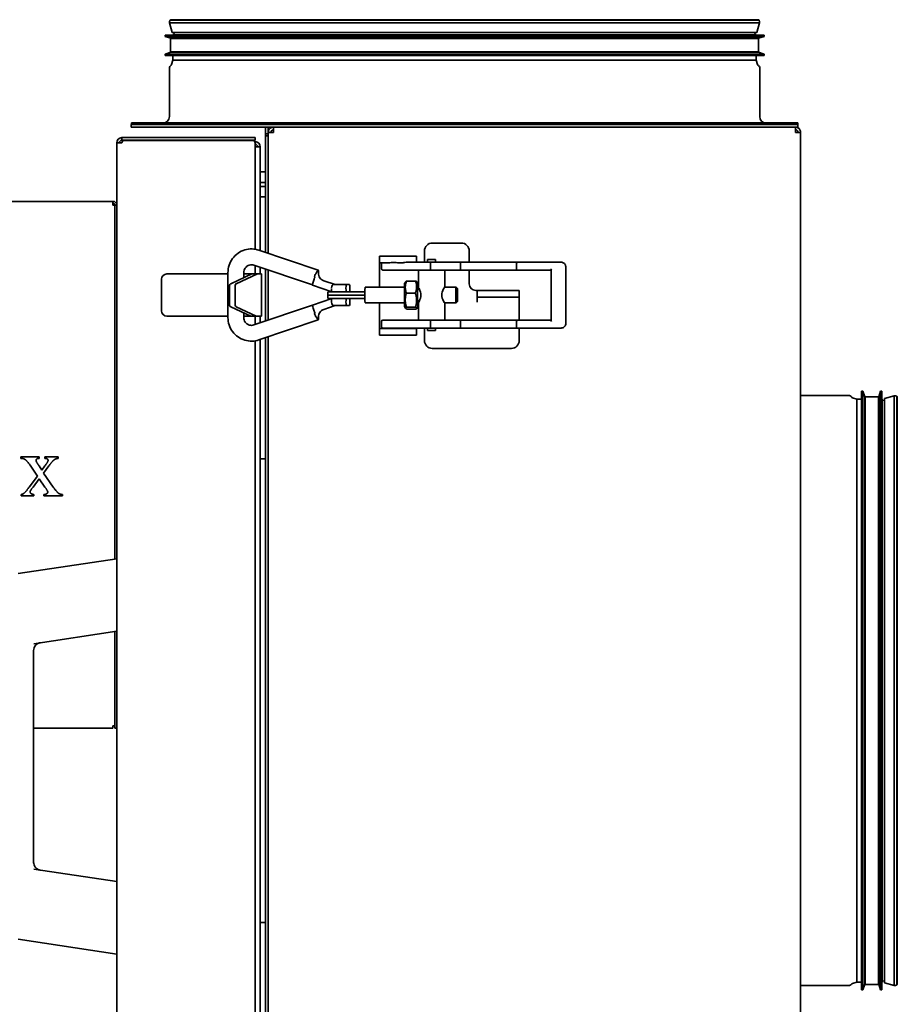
# Model space of a CAD drawing. Header units: millimetres. Extents: x 1093 to 1707, y 705 to 1275.
# Tile 3 of 3: x 1374 to 1707, y 901 to 1275. Entities that reach past the tile are written whole.
import ezdxf

# ---------------------------------------------------------------- set-up
doc = ezdxf.new("R2010")
doc.units = ezdxf.units.MM
doc.header["$LTSCALE"] = 6.666667
doc.layers.add('Krawędzie widoczne(ISO)', color=7, linetype='Continuous', lineweight=35, true_color=0x262659)

msp = doc.modelspace()

# ---------------------------------------------------------------- linework, layer by layer
at = {"layer": 'Krawędzie widoczne(ISO)'}
for p, q in [((1653.75, 1274.64), (1431.44, 1274.64)), ((1654.51, 1273.5), (1430.67, 1273.5)), ((1431.68, 1269.83), (1430.67, 1273.5)), ((1654.31, 1274.43), (1430.88, 1274.43)), ((1653.51, 1269.83), (1654.51, 1273.5)), ((1656.23, 1268.81), (1428.96, 1268.81)), ((1428.96, 1268.31), (1428.96, 1268.81)), ((1656.23, 1268.31), (1428.96, 1268.31)), ((1431.12, 1267.63), (1428.96, 1268.31)), ((1654.12, 1267.45), (1431.07, 1267.45)), ((1431.07, 1262.45), (1431.07, 1267.45)), ((1654.07, 1267.63), (1431.12, 1267.63)), ((1431.12, 1267.45), (1431.12, 1267.63)), ((1653.51, 1269.83), (1431.68, 1269.83)), ((1653.26, 1268.86), (1431.93, 1268.86)), ((1431.93, 1268.81), (1431.93, 1268.86)), ((1432.45, 1268.86), (1432.3, 1269.83)), ((1652.73, 1268.86), (1652.88, 1269.83)), ((1653.26, 1268.81), (1653.26, 1268.86)), ((1654.07, 1267.63), (1656.23, 1268.31)), ((1654.07, 1267.45), (1654.07, 1267.63)), ((1654.12, 1262.45), (1654.12, 1267.45)), ((1656.23, 1268.31), (1656.23, 1268.81)), ((1431.12, 1262.27), (1428.96, 1261.58)), ((1656.23, 1261.58), (1428.96, 1261.58)), ((1428.96, 1261.08), (1428.96, 1261.58)), ((1656.23, 1261.08), (1428.96, 1261.08)), ((1654.12, 1262.45), (1431.07, 1262.45)), ((1431.12, 1262.27), (1431.12, 1262.45)), ((1654.07, 1262.27), (1431.12, 1262.27)), ((1431.93, 1259.28), (1431.93, 1261.08)), ((1653.26, 1259.28), (1653.26, 1261.08)), ((1654.07, 1262.27), (1654.07, 1262.45)), ((1654.07, 1262.27), (1656.23, 1261.58)), ((1656.23, 1261.08), (1656.23, 1261.58)), ((1430.59, 1237.86), (1430.59, 1256.26)), ((1431.93, 1259.28), (1431.42, 1257.68)), ((1431.93, 1259.28), (1653.26, 1259.28)), ((1653.26, 1259.28), (1653.76, 1257.68)), ((1654.59, 1237.86), (1654.59, 1256.26)), ((1416.09, 1234.86), (1669.09, 1234.86)), ((1416.09, 1233.86), (1416.09, 1234.86)), ((1416.09, 1233.86), (1470.09, 1233.86)), ((1668.99, 1235.46), (1416.19, 1235.46)), ((1416.19, 1234.86), (1416.19, 1235.46)), ((1467.09, 1233.86), (1467.09, 1233.36)), ((1467.09, 1231.36), (1467.09, 1233.36)), ((1468.09, 1233.86), (1468.09, 1233.36)), ((1468.09, 1231.86), (1468.09, 1233.36)), ((1470.09, 1231.86), (1470.09, 1233.86)), ((1470.09, 1233.86), (1668.09, 1233.86)), ((1668.09, 1233.86), (1668.09, 1231.86)), ((1668.09, 1233.86), (1669.09, 1233.86)), ((1668.99, 1234.86), (1668.99, 1235.46)), ((1669.09, 1233.86), (1669.09, 1234.86)), ((1412.59, 1229.86), (1413.39, 1229.86)), ((1412.59, 1229.86), (1412.59, 1228.86)), ((1462.29, 1229.86), (1413.39, 1229.86)), ((1462.29, 1229.86), (1463.09, 1229.86)), ((1463.09, 1228.86), (1463.09, 1229.86)), ((1468.09, 1231.36), (1467.09, 1231.36)), ((1467.09, 1230.51), (1467.09, 1231.36)), ((1467.09, 1230.01), (1467.09, 1230.51)), ((1467.09, 1230.51), (1468.09, 1230.51)), ((1467.09, 1230.01), (1467.09, 1186.3)), ((1468.36, 1232.86), (1468.09, 1232.86)), ((1468.09, 1231.86), (1469.09, 1231.86)), ((1468.09, 1231.86), (1468.09, 1231.72)), ((1468.09, 1185.96), (1468.09, 1231.72)), ((1469.09, 1231.81), (1469.09, 1231.86)), ((1670.09, 1231.86), (1669.09, 1231.86)), ((1669.09, 1231.86), (1669.09, 1231.81)), ((1670.09, 1231.72), (1670.09, 1231.86)), ((1670.09, 1231.72), (1670.09, 756)), ((1410.59, 768.86), (1410.59, 1227.86)), ((1410.59, 1227.86), (1412.59, 1227.86)), ((1413.39, 1228.86), (1412.59, 1228.86)), ((1412.59, 1227.86), (1412.59, 1227.96)), ((1413.39, 1228.86), (1462.29, 1228.86)), ((1462.29, 1228.76), (1413.39, 1228.76)), ((1463.09, 1228.86), (1462.29, 1228.86)), ((1462.98, 1228.36), (1463.09, 1228.36)), ((1463.09, 1227.96), (1463.09, 1228.36)), ((1463.09, 1227.96), (1463.09, 1187.51)), ((1463.09, 1226.36), (1465.09, 1226.36)), ((1465.09, 1226.36), (1465.09, 1186.97)), ((1465.09, 1216.86), (1467.09, 1216.86)), ((1467.09, 1212.86), (1465.09, 1212.86)), ((1467.09, 1211.36), (1465.09, 1211.36)), ((1467.09, 1207.36), (1465.09, 1207.36)), ((1101.99, 1205.68), (1409.19, 1205.68)), ((1409.19, 1205.68), (1409.19, 1204.28)), ((1409.89, 1204.28), (1409.19, 1204.28)), ((1410.59, 1204.28), (1409.89, 1204.28)), ((1409.89, 1192.28), (1409.89, 1204.28)), ((1409.89, 1069.88), (1409.89, 1192.28)), ((1530.34, 1189.86), (1541.34, 1189.86)), ((1464.57, 1187.15), (1487.09, 1179.57)), ((1510.34, 1184.86), (1510.34, 1182.36)), ((1510.34, 1184.86), (1524.34, 1184.86)), ((1524.34, 1182.61), (1524.34, 1184.86)), ((1527.34, 1182.61), (1527.34, 1186.86)), ((1544.34, 1186.86), (1544.34, 1182.61)), ((1462.65, 1181.46), (1484.9, 1173.98)), ((1463.09, 1181.32), (1463.09, 1178.11)), ((1510.34, 1182.36), (1510.34, 1179.86)), ((1513.69, 1182.36), (1510.34, 1182.36)), ((1511.05, 1182.11), (1511.05, 1180.11)), ((1519.31, 1182.36), (1517.54, 1182.36)), ((1529.57, 1182.61), (1520.95, 1182.61)), ((1528.55, 1183.61), (1531.55, 1183.61)), ((1528.55, 1182.61), (1528.55, 1183.61)), ((1540.97, 1182.61), (1529.57, 1182.61)), ((1529.69, 1182.11), (1529.69, 1180.11)), ((1531.55, 1182.61), (1531.55, 1183.61)), ((1562.45, 1182.61), (1540.97, 1182.61)), ((1541.05, 1182.11), (1541.05, 1180.11)), ((1562.31, 1182.11), (1562.31, 1180.11)), ((1576.71, 1182.61), (1562.45, 1182.61)), ((1579.24, 1182.61), (1576.71, 1182.61)), ((1429.59, 1178.11), (1452.8, 1178.11)), ((1452.8, 1178.61), (1452.8, 1161.61)), ((1453.86, 1174.44), (1461.86, 1178.11)), ((1463.98, 1178.11), (1455.98, 1174.44)), ((1458.8, 1178.61), (1458.8, 1176.71)), ((1458.8, 1178.11), (1460.09, 1178.11)), ((1460.09, 1178.11), (1461.86, 1178.11)), ((1461.86, 1178.11), (1463.98, 1178.11)), ((1463.98, 1178.11), (1465.59, 1178.11)), ((1465.09, 1180.64), (1465.09, 1178.11)), ((1465.59, 1178.11), (1465.59, 1162.11)), ((1467.09, 1179.97), (1467.09, 1160.26)), ((1468.09, 1160.59), (1468.09, 1179.63)), ((1510.34, 1179.86), (1510.34, 1173.11)), ((1517.96, 1179.61), (1511.55, 1179.61)), ((1517.96, 1179.61), (1526.85, 1179.61)), ((1525.05, 1173.11), (1525.05, 1179.61)), ((1526.85, 1179.61), (1534.78, 1179.61)), ((1534.78, 1179.61), (1540.97, 1179.61)), ((1535.05, 1173.11), (1535.05, 1179.61)), ((1540.97, 1179.61), (1562.45, 1179.61)), ((1544.34, 1179.61), (1544.34, 1174.36)), ((1562.45, 1179.61), (1575.38, 1179.61)), ((1575.38, 1179.68), (1575.38, 1160.55)), ((1581.03, 1180.61), (1581.03, 1159.61)), ((1427.59, 1176.11), (1427.59, 1164.11)), ((1484.9, 1173.98), (1484.9, 1173.98)), ((1492.25, 1171.37), (1484.94, 1173.89)), ((1485.14, 1175.06), (1485.5, 1176.19)), ((1493.55, 1174.11), (1489.19, 1175.55)), ((1497.79, 1174.11), (1492.7, 1174.11)), ((1497.79, 1174.11), (1498.88, 1174.11)), ((1519.85, 1174.51), (1520.24, 1175.19)), ((1520.59, 1175.44), (1524, 1175.44)), ((1524.86, 1174.51), (1524.5, 1175.13)), ((1453.37, 1166.55), (1453.37, 1173.49)), ((1455.5, 1173.49), (1455.5, 1166.55)), ((1490.75, 1170.06), (1497.75, 1170.06)), ((1494.9, 1171.36), (1490.78, 1171.36)), ((1494.9, 1171.36), (1497.79, 1171.36)), ((1497.59, 1172.81), (1497.59, 1172.66)), ((1504.78, 1170.06), (1497.75, 1170.06)), ((1497.79, 1171.36), (1497.91, 1171.36)), ((1497.91, 1171.36), (1504.79, 1171.36)), ((1499.07, 1172.66), (1499.07, 1172.81)), ((1519.77, 1173.11), (1504.86, 1173.11)), ((1520.5, 1170.86), (1523.91, 1170.86)), ((1525.05, 1173.11), (1524.85, 1173.11)), ((1539.35, 1173.11), (1535.05, 1173.11)), ((1539.85, 1172.61), (1539.35, 1173.11)), ((1547.34, 1171.86), (1546.84, 1171.86)), ((1547.34, 1171.84), (1547.34, 1171.86)), ((1547.34, 1169.36), (1547.34, 1171.84)), ((1547.34, 1171.84), (1563.34, 1171.84)), ((1563.34, 1169.36), (1563.34, 1171.84)), ((1462.65, 1158.76), (1484.9, 1166.25)), ((1484.94, 1166.34), (1492.25, 1168.86)), ((1489.19, 1164.68), (1493.55, 1166.11)), ((1490.78, 1168.86), (1494.91, 1168.86)), ((1497.79, 1166.11), (1492.7, 1166.11)), ((1497.79, 1168.86), (1494.91, 1168.86)), ((1497.59, 1167.56), (1497.59, 1167.41)), ((1497.79, 1168.86), (1497.91, 1168.86)), ((1497.79, 1166.11), (1498.88, 1166.11)), ((1504.79, 1168.86), (1497.91, 1168.86)), ((1499.07, 1167.41), (1499.07, 1167.56)), ((1519.77, 1167.11), (1504.86, 1167.11)), ((1510.34, 1167.11), (1510.34, 1159.86)), ((1525.05, 1167.11), (1524.85, 1167.11)), ((1525.05, 1160.61), (1525.05, 1167.12)), ((1539.35, 1167.11), (1535.05, 1167.11)), ((1535.05, 1160.61), (1535.05, 1167.11)), ((1539.85, 1167.61), (1539.35, 1167.11)), ((1547.34, 1169.36), (1547.34, 1167.36)), ((1547.34, 1169.36), (1563.34, 1169.36)), ((1563.34, 1167.36), (1563.34, 1169.36)), ((1563.34, 1167.36), (1563.34, 1160.61)), ((1461.44, 1162.11), (1453.86, 1165.59)), ((1455.98, 1165.59), (1463.56, 1162.11)), ((1458.8, 1163.32), (1458.8, 1161.61)), ((1485.5, 1164.03), (1485.14, 1165.17)), ((1519.85, 1165.72), (1520.21, 1165.1)), ((1520.56, 1165.53), (1523.97, 1165.53)), ((1520.71, 1164.78), (1524.12, 1164.78)), ((1524.86, 1165.72), (1524.47, 1165.04)), ((1452.8, 1162.11), (1429.59, 1162.11)), ((1460.09, 1162.11), (1458.8, 1162.11)), ((1460.09, 1162.11), (1461.44, 1162.11)), ((1463.56, 1162.11), (1461.44, 1162.11)), ((1463.09, 1162.11), (1463.09, 1158.91)), ((1463.98, 1162.11), (1463.56, 1162.11)), ((1463.98, 1162.11), (1465.59, 1162.11)), ((1464.57, 1153.08), (1487.09, 1160.65)), ((1465.09, 1162.11), (1465.09, 1159.58)), ((1510.34, 1159.86), (1510.34, 1157.36)), ((1511.05, 1160.11), (1511.05, 1158.11)), ((1511.55, 1160.61), (1517.96, 1160.61)), ((1526.85, 1160.61), (1517.96, 1160.61)), ((1526.85, 1160.61), (1534.78, 1160.61)), ((1529.69, 1160.11), (1529.69, 1158.11)), ((1540.97, 1160.61), (1534.78, 1160.61)), ((1562.45, 1160.61), (1540.97, 1160.61)), ((1541.05, 1160.11), (1541.05, 1158.11)), ((1562.31, 1160.11), (1562.31, 1158.11)), ((1575.38, 1160.61), (1562.45, 1160.61)), ((1510.34, 1157.36), (1510.34, 1154.86)), ((1510.34, 1157.36), (1524.34, 1157.36)), ((1524.34, 1154.86), (1510.34, 1154.86)), ((1517.96, 1157.61), (1511.55, 1157.61)), ((1517.96, 1157.61), (1529.57, 1157.61)), ((1524.34, 1157.36), (1524.34, 1157.61)), ((1524.34, 1154.86), (1524.34, 1157.36)), ((1527.34, 1152.86), (1527.34, 1157.61)), ((1528.55, 1157.61), (1528.55, 1156.61)), ((1531.55, 1156.61), (1528.55, 1156.61)), ((1529.57, 1157.61), (1540.97, 1157.61)), ((1531.55, 1157.61), (1531.55, 1156.61)), ((1540.97, 1157.61), (1562.45, 1157.61)), ((1562.45, 1157.61), (1576.71, 1157.61)), ((1563.34, 1157.61), (1563.34, 1152.86)), ((1576.71, 1157.61), (1579.24, 1157.61)), ((1463.09, 1152.72), (1463.09, 836.51)), ((1465.09, 1153.25), (1465.09, 835.97)), ((1467.09, 1153.93), (1467.09, 835.3)), ((1468.09, 834.96), (1468.09, 1154.26)), ((1560.34, 1149.86), (1530.34, 1149.86)), ((1693.21, 906.35), (1693.21, 1133.62)), ((1693.21, 1133.62), (1693.71, 1133.62)), ((1693.71, 906.35), (1693.71, 1133.62)), ((1694.4, 1131.46), (1693.71, 1133.62)), ((1699.76, 1131.46), (1700.45, 1133.62)), ((1700.45, 906.35), (1700.45, 1133.62)), ((1700.45, 1133.62), (1700.95, 1133.62)), ((1700.95, 906.35), (1700.95, 1133.62)), ((1670.09, 1131.98), (1688.39, 1131.98)), ((1691.41, 1130.65), (1689.81, 1131.15)), ((1691.41, 1130.65), (1691.41, 1130.59)), ((1691.41, 1130.65), (1693.21, 1130.65)), ((1691.41, 1130.59), (1691.41, 1016.24)), ((1694.4, 908.51), (1694.4, 1131.46)), ((1694.4, 1131.46), (1694.58, 1131.46)), ((1694.58, 908.46), (1694.58, 1131.51)), ((1694.58, 1131.51), (1699.58, 1131.51)), ((1699.58, 908.46), (1699.58, 1131.51)), ((1699.58, 1131.46), (1699.76, 1131.46)), ((1699.76, 908.51), (1699.76, 1131.46)), ((1700.95, 1130.65), (1700.99, 1130.65)), ((1700.99, 1130.59), (1700.99, 1130.65)), ((1700.99, 1016.24), (1700.99, 1130.59)), ((1700.99, 1130.13), (1701.96, 1130.28)), ((1701.96, 1130.9), (1705.63, 1131.9)), ((1701.96, 909.07), (1701.96, 1130.9)), ((1705.63, 908.06), (1705.63, 1131.9)), ((1706.56, 908.27), (1706.56, 1131.7)), ((1706.77, 908.83), (1706.77, 1131.14)), ((1374.23, 1108.72), (1381.22, 1108.72)), ((1374.23, 1108.13), (1374.23, 1108.72)), ((1381.22, 1108.72), (1381.22, 1108.13)), ((1383.39, 1108.72), (1388.42, 1108.72)), ((1383.39, 1108.13), (1383.39, 1108.72)), ((1388.42, 1108.72), (1388.42, 1108.13)), ((1467.09, 1107.98), (1465.09, 1107.98)), ((1380.53, 1101.41), (1377.73, 1105.49)), ((1381.13, 1105.29), (1382.17, 1103.6)), ((1382.17, 1103.6), (1383.39, 1105.29)), ((1384.87, 1105.29), (1382.83, 1102.57)), ((1382.83, 1102.57), (1386.54, 1097.24)), ((1377.44, 1097.24), (1380.53, 1101.41)), ((1381.22, 1100.42), (1378.84, 1097.25)), ((1383.39, 1097.24), (1381.22, 1100.42)), ((1374.35, 1093.86), (1374.35, 1094.43)), ((1379.19, 1093.86), (1374.35, 1093.86)), ((1379.19, 1094.43), (1379.19, 1093.86)), ((1382.98, 1093.86), (1382.98, 1094.43)), ((1389.99, 1093.86), (1382.98, 1093.86)), ((1389.99, 1094.43), (1389.99, 1093.86)), ((1410.59, 1069.99), (1373.15, 1064.39)), ((1379.11, 1037.78), (1410.59, 1042.49)), ((1409.89, 1017.68), (1409.89, 1042.38)), ((1379.11, 1037.78), (1379.11, 1037.78)), ((1379.09, 1035.19), (1379.09, 1035.19)), ((1379.09, 1035.19), (1379.09, 954.78)), ((1409.89, 1005.68), (1409.89, 1017.68)), ((1691.41, 1016.24), (1691.41, 909.32)), ((1700.99, 909.32), (1700.99, 1016.24)), ((1409.19, 1005.68), (1379.09, 1005.68)), ((1409.19, 1006.56), (1409.89, 1006.56)), ((1409.19, 1006.56), (1409.19, 1005.68)), ((1409.89, 1005.68), (1410.59, 1005.68)), ((1410.59, 947.49), (1379.11, 952.19)), ((1467.09, 931.98), (1465.09, 931.98)), ((1373.15, 925.58), (1410.59, 919.99)), ((1691.41, 909.32), (1689.81, 908.81)), ((1691.41, 909.32), (1693.21, 909.32)), ((1694.4, 908.51), (1693.71, 906.35)), ((1694.4, 908.51), (1694.58, 908.51)), ((1694.58, 908.46), (1699.58, 908.46)), ((1699.58, 908.51), (1699.76, 908.51)), ((1699.76, 908.51), (1700.45, 906.35)), ((1700.95, 909.32), (1700.99, 909.32)), ((1700.99, 909.84), (1701.96, 909.69)), ((1701.96, 909.07), (1705.63, 908.06)), ((1670.09, 907.98), (1688.39, 907.98)), ((1693.21, 906.35), (1693.71, 906.35)), ((1700.45, 906.35), (1700.95, 906.35))]:
    msp.add_line(p, q, dxfattribs=at)
for centre, radius, start, end in [((1431.44, 1273.79), 0.845, 90, 131.4069), ((1653.75, 1273.79), 0.845, 48.5931, 90), ((1431.73, 1273.75), 1.08, 141.5191, 193.3901), ((1653.46, 1273.75), 1.08, 346.6099, 38.4809), ((1431.79, 1256.26), 1.2, 125.1191, 180), ((1430.62, 1257.93), 0.845, 305.1191, 342.463), ((1654.57, 1257.93), 0.845, 197.537, 234.8809), ((1653.39, 1256.26), 1.2, 0, 54.8809), ((1428.19, 1237.86), 2.4, 270, 0), ((1656.99, 1237.86), 2.4, 180, 270), ((1412.59, 1227.86), 2, 90, 180), ((1412.59, 1227.86), 1, 90, 180), ((1413.39, 1227.96), 0.8, 90, 180), ((1462.29, 1227.96), 0.8, 0, 90), ((1463.09, 1226.36), 2, 0, 90), ((1463.09, 1226.36), 1, 0, 90), ((1409.19, 1204.28), 1.4, 0, 90), ((1409.19, 1204.28), 0.7, 0, 90), ((1530.34, 1186.86), 3, 90, 180), ((1541.34, 1186.86), 3, 0, 90), ((1511.55, 1182.11), 0.5, 150.3573, 180), ((1429.59, 1176.11), 2, 90, 180), ((1511.55, 1180.11), 0.5, 180, 270), ((1546.84, 1174.36), 2.5, 180, 270), ((1429.59, 1164.11), 2, 180, 270), ((1511.55, 1160.11), 0.5, 90, 180), ((1511.55, 1158.11), 0.5, 180, 270), ((1530.34, 1152.86), 3, 180, 270), ((1560.34, 1152.86), 3, 270, 0), ((1688.39, 1130.78), 1.2, 35.1191, 90), ((1690.06, 1131.96), 0.845, 215.1191, 252.463), ((1705.88, 1130.85), 1.08, 51.5191, 103.3901), ((1705.93, 1131.14), 0.845, 0, 41.4069), ((1688.39, 909.18), 1.2, 270, 324.8809), ((1690.06, 908.01), 0.845, 107.537, 144.8809), ((1705.88, 909.12), 1.08, 256.6099, 308.4809), ((1705.93, 908.83), 0.845, 318.5931, 0)]:
    msp.add_arc(centre, radius, start, end, dxfattribs=at)
for centre, major_axis, ratio, start_param, end_param in [((1529.57, 1182.11), (0, 0.5), 0.243961, 4.712389, 6.283185), ((1540.97, 1182.11), (0, -0.5), 0.159926, 1.570796, 3.141593), ((1562.45, 1182.11), (0, -0.5), 0.273561, 3.141593, 4.712389), ((1486.13, 1176.73), (0.96, 2.84), 0.14016, 5.919155, 6.74143), ((1529.57, 1180.11), (0, -0.5), 0.243961, 0, 1.570796), ((1540.97, 1180.11), (0, 0.5), 0.159926, 3.141593, 4.712389), ((1562.45, 1180.11), (0, 0.5), 0.273561, 1.570796, 3.141593), ((1575.88, 1180.11), (-0.483, -0.483), 0.270961, 4.976996, 6.018578), ((1454.08, 1173.49), (0, 1), 0.707107, 0.314159, 1.570796), ((1456.2, 1173.49), (0, 1), 0.707107, 0.314159, 1.570796), ((1485.35, 1175.12), (-0.41, -1.23), 0.14164, 4.808052, 6.282201), ((1492.51, 1172.81), (-0.22, -1.3), 0.289049, 3.189916, 4.760712), ((1497.79, 1172.81), (0, 1.3), 0.149451, 0, 1.570796), ((1498.88, 1172.81), (0, -1.3), 0.149451, 1.570796, 3.141593), ((1519.86, 1170.11), (0, -4.4), 0.026177, 3.186964, 6.237814), ((1524.85, 1170.11), (0, 4.4), 0.026177, 5.462634, 10.245329), ((1490.78, 1170.06), (0, 1.3), 0.026177, 0, 1.570796), ((1490.78, 1170.16), (0, -1.3), 0.026177, 4.789388, 6.283185), ((1492.48, 1172.66), (-0.22, -1.3), 0.289049, 4.760712, 6.283473), ((1488.5, 1172.66), (3.78, -1.3), 0.015802, 6.189172, 6.237208), ((1497.79, 1172.66), (0, 1.3), 0.149451, 1.570796, 3.141593), ((1498.88, 1172.66), (0, -1.3), 0.149451, 0, 1.570796), ((1504.86, 1170.11), (0, 3), 0.026177, 0, 1.58103), ((1504.86, 1170.11), (0, -3), 0.026177, 4.731056, 6.283185), ((1524.85, 1170.11), (0, 3), 0.026177, 0, 3.141593), ((1539.35, 1170.11), (0, 3), 0.026177, 6.256996, 9.450967), ((1454.08, 1166.55), (0, -1), 0.707107, 4.712389, 5.969026), ((1456.2, 1166.55), (0, -1), 0.707107, 4.712389, 5.969026), ((1485.35, 1165.11), (0.41, -1.23), 0.14164, 3.142577, 4.616726), ((1492.48, 1167.56), (-0.22, 1.3), 0.289049, 6.282898, 7.805658), ((1492.51, 1167.41), (-0.22, 1.3), 0.289049, 1.522473, 3.093269), ((1488.5, 1167.56), (3.78, 1.3), 0.015802, 0.045977, 0.094014), ((1497.79, 1167.56), (0, 1.3), 0.149451, 0, 1.570796), ((1497.79, 1167.41), (0, 1.3), 0.149451, 1.570796, 3.141593), ((1498.88, 1167.56), (0, -1.3), 0.149451, 1.570796, 3.141593), ((1498.88, 1167.41), (0, -1.3), 0.149451, 0, 1.570796), ((1488.1, 1160.24), (2.82, -5.72), 0.145337, 3.918775, 4.066906), ((1486.13, 1163.5), (0.96, -2.84), 0.14016, 5.82494, 6.647216), ((1529.57, 1160.11), (0, 0.5), 0.243961, 4.712389, 6.283185), ((1540.97, 1160.11), (0, -0.5), 0.159926, 1.570796, 3.141593), ((1562.45, 1160.11), (0, -0.5), 0.273561, 3.141593, 4.712389), ((1575.88, 1160.11), (0.483, -0.483), 0.270961, 3.4062, 4.447782), ((1529.57, 1158.11), (0, -0.5), 0.243961, 0, 1.570796), ((1540.97, 1158.11), (0, 0.5), 0.159926, 3.141593, 4.712389), ((1562.45, 1158.11), (0, 0.5), 0.273561, 1.570796, 3.141593)]:
    msp.add_ellipse(centre, major_axis=major_axis, ratio=ratio, start_param=start_param, end_param=end_param, dxfattribs=at)
msp.add_ellipse((1539.85, 1170.11), major_axis=(0, -2.5), ratio=0.026177, dxfattribs=at)
for points, knots in [([(1469.09, 1233.59), (1468.79, 1233.42), (1468.28, 1232.91), (1468.09, 1232.21), (1468.09, 1231.86)], [0.333345, 0.333345, 0.333345, 0.333345, 0.6666667, 1, 1, 1, 1]), ([(1670.09, 1231.86), (1670.09, 1232.21), (1669.9, 1232.91), (1669.39, 1233.42), (1669.09, 1233.59)], [-1, -1, -1, -1, -0.6666667, -0.3333436, -0.3333436, -0.3333436, -0.3333436]), ([(1468.36, 1231.77), (1468.32, 1231.76), (1468.29, 1231.76), (1468.23, 1231.75), (1468.2, 1231.75), (1468.16, 1231.74), (1468.14, 1231.74), (1468.11, 1231.73), (1468.1, 1231.73), (1468.09, 1231.72), (1468.09, 1231.72), (1468.09, 1231.72)], [0.6666667, 0.6666667, 0.6666667, 0.6666667, 0.7378659, 0.7378659, 0.8090764, 0.8090764, 0.8802781, 0.8802781, 0.9514855, 0.9514855, 1, 1, 1, 1]), ([(1469.09, 1231.81), (1469.03, 1231.81), (1468.96, 1231.81), (1468.84, 1231.8), (1468.79, 1231.8), (1468.68, 1231.79), (1468.63, 1231.79), (1468.53, 1231.78), (1468.48, 1231.78), (1468.41, 1231.77), (1468.39, 1231.77), (1468.36, 1231.77)], [0.3333386, 0.3333386, 0.3333386, 0.3333386, 0.4045326, 0.4045326, 0.4757431, 0.4757431, 0.5469448, 0.5469448, 0.6181522, 0.6181522, 0.6666614, 0.6666614, 0.6666614, 0.6666614]), ([(1469.09, 1231.86), (1469.09, 1232.09), (1469.17, 1232.31), (1469.31, 1232.48), (1469.5, 1232.72), (1469.79, 1232.86), (1470.09, 1232.86)], [-1, -1, -1, -1, -0.571429, -0.571429, -0.571429, 0, 0, 0, 0]), ([(1470.09, 1231.86), (1470.02, 1231.86), (1469.94, 1231.85), (1469.79, 1231.85), (1469.72, 1231.84), (1469.58, 1231.84), (1469.5, 1231.83), (1469.36, 1231.83), (1469.29, 1231.82), (1469.18, 1231.82), (1469.14, 1231.82), (1469.09, 1231.81)], [0, 0, 0, 0, 0.0711993, 0.0711993, 0.1424098, 0.1424098, 0.2136114, 0.2136114, 0.2848188, 0.2848188, 0.3333333, 0.3333333, 0.3333333, 0.3333333]), ([(1668.09, 1232.86), (1668.22, 1232.86), (1668.35, 1232.83), (1668.6, 1232.73), (1668.71, 1232.66), (1668.89, 1232.48), (1668.96, 1232.37), (1669.07, 1232.12), (1669.09, 1231.99), (1669.09, 1231.86)], [0, 0, 0, 0, 0.0396197, 0.0396197, 0.0791106, 0.0791106, 0.1185363, 0.1185363, 0.1582193, 0.1582193, 0.1582193, 0.1582193]), ([(1668.09, 1231.86), (1668.17, 1231.86), (1668.24, 1231.85), (1668.39, 1231.85), (1668.46, 1231.84), (1668.61, 1231.84), (1668.68, 1231.83), (1668.82, 1231.83), (1668.89, 1231.82), (1669.02, 1231.82), (1669.09, 1231.81), (1669.22, 1231.81), (1669.28, 1231.8), (1669.39, 1231.8), (1669.45, 1231.79), (1669.56, 1231.79), (1669.61, 1231.78), (1669.7, 1231.78), (1669.74, 1231.77), (1669.82, 1231.77), (1669.86, 1231.76), (1669.92, 1231.76), (1669.95, 1231.75), (1670, 1231.75), (1670.02, 1231.74), (1670.06, 1231.74), (1670.07, 1231.73), (1670.09, 1231.73), (1670.09, 1231.72), (1670.09, 1231.72)], [0, 0, 0, 0, 0.071209, 0.071209, 0.142415, 0.142415, 0.21362, 0.21362, 0.284822, 0.284822, 0.356022, 0.356022, 0.427221, 0.427221, 0.498818, 0.498818, 0.570027, 0.570027, 0.641232, 0.641232, 0.712432, 0.712432, 0.784324, 0.784324, 0.855528, 0.855528, 0.927764, 0.927764, 1, 1, 1, 1]), ([(1452.8, 1178.61), (1452.8, 1179.58), (1452.96, 1180.54), (1453.56, 1182.36), (1454.01, 1183.23), (1455.15, 1184.77), (1455.85, 1185.45), (1457.41, 1186.55), (1458.28, 1186.97), (1460.11, 1187.51), (1461.06, 1187.64), (1462.88, 1187.58), (1463.75, 1187.43), (1464.57, 1187.15)], [4.712389, 4.712389, 4.712389, 4.712389, 5.034335, 5.034335, 5.355901, 5.355901, 5.676469, 5.676469, 5.995804, 5.995804, 6.31416, 6.31416, 6.604326, 6.604326, 6.604326, 6.604326]), ([(1458.8, 1178.61), (1458.8, 1178.93), (1458.85, 1179.24), (1459.04, 1179.84), (1459.18, 1180.12), (1459.55, 1180.63), (1459.77, 1180.86), (1460.27, 1181.23), (1460.56, 1181.38), (1461.16, 1181.57), (1461.48, 1181.62), (1462.09, 1181.61), (1462.38, 1181.56), (1462.65, 1181.46)], [4.712389, 4.712389, 4.712389, 4.712389, 5.022678, 5.022678, 5.334608, 5.334608, 5.651127, 5.651127, 5.97402, 5.97402, 6.302718, 6.302718, 6.604326, 6.604326, 6.604326, 6.604326]), ([(1513.69, 1182.36), (1514.01, 1182.4), (1514.34, 1182.41), (1514.84, 1182.43), (1515, 1182.43), (1515.25, 1182.44), (1515.35, 1182.44), (1515.54, 1182.44), (1515.63, 1182.44), (1515.83, 1182.44), (1515.94, 1182.44), (1516.25, 1182.43), (1516.46, 1182.43), (1516.96, 1182.4), (1517.25, 1182.39), (1517.54, 1182.36)], [0, 0, 0, 0, 0.111595, 0.111595, 0.1597864, 0.1597864, 0.1901539, 0.1901539, 0.2173884, 0.2173884, 0.2509966, 0.2509966, 0.311954, 0.311954, 0.3984788, 0.3984788, 0.3984788, 0.3984788]), ([(1519.31, 1182.36), (1519.49, 1182.4), (1519.68, 1182.44), (1520.24, 1182.55), (1520.61, 1182.61), (1520.95, 1182.61)], [0.0798051, 0.0798051, 0.0798051, 0.0798051, 0.1355094, 0.1355094, 0.252995, 0.252995, 0.252995, 0.252995]), ([(1579.24, 1182.61), (1579.42, 1182.61), (1579.61, 1182.58), (1579.96, 1182.45), (1580.13, 1182.36), (1580.44, 1182.12), (1580.57, 1181.97), (1580.79, 1181.64), (1580.88, 1181.45), (1581, 1181.07), (1581.03, 1180.87), (1581.03, 1180.65), (1581.03, 1180.63), (1581.03, 1180.61)], [6.283185, 6.283185, 6.283185, 6.283185, 6.581111, 6.581111, 6.884357, 6.884357, 7.198516, 7.198516, 7.512676, 7.512676, 7.826835, 7.826835, 7.853982, 7.853982, 7.853982, 7.853982]), ([(1485.73, 1177), (1485.72, 1177.03), (1485.71, 1177.07), (1485.7, 1177.15), (1485.69, 1177.19), (1485.7, 1177.38), (1485.75, 1177.52), (1485.88, 1177.83), (1486, 1178.03), (1486.24, 1178.4), (1486.35, 1178.55), (1486.54, 1178.83), (1486.62, 1178.96), (1486.66, 1179.06)], [0.0000044, 0.0000044, 0.0000044, 0.0000044, 0.0108789, 0.0108789, 0.0239947, 0.0239947, 0.0685591, 0.0685591, 0.1406937, 0.1406937, 0.2009412, 0.2009412, 0.2602428, 0.2602428, 0.2602428, 0.2602428]), ([(1486.82, 1179.34), (1486.8, 1179.31), (1486.78, 1179.29), (1486.73, 1179.2), (1486.69, 1179.14), (1486.66, 1179.06)], [-1.16734379, -1.16734379, -1.16734379, -1.16734379, -1.14769822, -1.14769822, -1.11020798, -1.11020798, -1.11020798, -1.11020798]), ([(1487.16, 1178.94), (1487.1, 1178.63), (1487.09, 1178.31), (1487.18, 1177.68), (1487.27, 1177.37), (1487.55, 1176.81), (1487.73, 1176.55), (1488.17, 1176.1), (1488.43, 1175.9), (1488.87, 1175.67), (1489.03, 1175.6), (1489.19, 1175.55)], [0, 0, 0, 0, 0.0942495, 0.0942495, 0.1889999, 0.1889999, 0.2817659, 0.2817659, 0.377922, 0.377922, 0.4295794, 0.4295794, 0.4295794, 0.4295794]), ([(1487.17, 1179.06), (1487.17, 1179.14), (1487.17, 1179.2), (1487.17, 1179.29), (1487.17, 1179.31), (1487.17, 1179.34)], [-1.4651699, -1.4651699, -1.4651699, -1.4651699, -1.42767966, -1.42767966, -1.40803409, -1.40803409, -1.40803409, -1.40803409]), ([(1484.9, 1173.98), (1484.9, 1173.98), (1484.9, 1173.98), (1484.9, 1173.99), (1484.9, 1174.01), (1484.88, 1174.04), (1484.87, 1174.06), (1484.87, 1174.07)], [0.01805211, 0.01805211, 0.01805211, 0.01805211, 0.02445655, 0.02445655, 0.05251203, 0.05251203, 0.06995354, 0.06995354, 0.06995354, 0.06995354]), ([(1485.73, 1177), (1485.74, 1176.98), (1485.74, 1176.96), (1485.74, 1176.91), (1485.74, 1176.9), (1485.74, 1176.89), (1485.74, 1176.88), (1485.73, 1176.87), (1485.73, 1176.87), (1485.73, 1176.86), (1485.73, 1176.86), (1485.72, 1176.84), (1485.72, 1176.82), (1485.69, 1176.74), (1485.67, 1176.68), (1485.62, 1176.56), (1485.6, 1176.48), (1485.55, 1176.34), (1485.53, 1176.27), (1485.5, 1176.19)], [0.0000003, 0.0000003, 0.0000003, 0.0000003, 0.0066874, 0.0066874, 0.0127748, 0.0127748, 0.0157187, 0.0157187, 0.0174914, 0.0174914, 0.0199328, 0.0199328, 0.0312289, 0.0312289, 0.0605284, 0.0605284, 0.0962164, 0.0962164, 0.1320285, 0.1320285, 0.1320285, 0.1320285]), ([(1525.05, 1173.11), (1525.05, 1173.09), (1525.09, 1173.02), (1525.24, 1172.72), (1525.36, 1172.49), (1525.59, 1171.97), (1525.72, 1171.64), (1525.92, 1170.91), (1525.98, 1170.5), (1525.98, 1170.11)], [1.4120143, 1.4120143, 1.4120143, 1.4120143, 1.5151964, 1.5151964, 1.6314016, 1.6314016, 1.7483615, 1.7483615, 1.8653214, 1.8653214, 1.8653214, 1.8653214]), ([(1525.98, 1170.11), (1525.98, 1169.72), (1525.92, 1169.32), (1525.72, 1168.58), (1525.59, 1168.25), (1525.36, 1167.73), (1525.24, 1167.5), (1525.09, 1167.21), (1525.05, 1167.13), (1525.05, 1167.12)], [0, 0, 0, 0, 0.1169599, 0.1169599, 0.2339198, 0.2339198, 0.3501251, 0.3501251, 0.4533071, 0.4533071, 0.4533071, 0.4533071]), ([(1533.97, 1170.11), (1533.97, 1170.5), (1534.04, 1170.91), (1534.25, 1171.64), (1534.39, 1171.97), (1534.65, 1172.49), (1534.79, 1172.72), (1534.98, 1173.03), (1535.04, 1173.11), (1535.05, 1173.11)], [0, 0, 0, 0, 0.1169599, 0.1169599, 0.2339198, 0.2339198, 0.3501251, 0.3501251, 0.4663304, 0.4663304, 0.4663304, 0.4663304]), ([(1535.05, 1167.11), (1535.04, 1167.11), (1534.98, 1167.19), (1534.79, 1167.5), (1534.65, 1167.73), (1534.39, 1168.25), (1534.25, 1168.58), (1534.04, 1169.32), (1533.97, 1169.72), (1533.97, 1170.11)], [1.3989911, 1.3989911, 1.3989911, 1.3989911, 1.5151964, 1.5151964, 1.6314016, 1.6314016, 1.7483615, 1.7483615, 1.8653214, 1.8653214, 1.8653214, 1.8653214]), ([(1485.73, 1163.23), (1485.72, 1163.19), (1485.71, 1163.14), (1485.7, 1163.04), (1485.7, 1162.98), (1485.73, 1162.78), (1485.79, 1162.62), (1485.96, 1162.28), (1486.07, 1162.09), (1486.3, 1161.74), (1486.41, 1161.59), (1486.5, 1161.45)], [-0.2511919, -0.2511919, -0.2511919, -0.2511919, -0.2322834, -0.2322834, -0.2062879, -0.2062879, -0.1417765, -0.1417765, -0.0654252, -0.0654252, -0.0000197, -0.0000197, -0.0000197, -0.0000197]), ([(1485.73, 1163.23), (1485.74, 1163.23), (1485.74, 1163.24), (1485.74, 1163.24), (1485.74, 1163.25), (1485.74, 1163.27), (1485.75, 1163.28), (1485.75, 1163.29), (1485.75, 1163.31), (1485.75, 1163.32), (1485.75, 1163.33), (1485.74, 1163.34), (1485.74, 1163.35)], [-0.01252097, -0.01252097, -0.01252097, -0.01252097, -0.01098665, -0.01098665, -0.01098665, -0.00729755, -0.00729755, -0.00729755, -0.00317254, -0.00317254, -0.00317254, 0.00054704, 0.00054704, 0.00054704, 0.00054704]), ([(1489.19, 1164.68), (1488.89, 1164.58), (1488.6, 1164.43), (1488.09, 1164.06), (1487.86, 1163.82), (1487.47, 1163.29), (1487.32, 1162.99), (1487.14, 1162.38), (1487.1, 1162.06), (1487.11, 1161.6), (1487.13, 1161.44), (1487.16, 1161.29)], [0, 0, 0, 0, 0.0944757, 0.0944757, 0.1910602, 0.1910602, 0.2903314, 0.2903314, 0.3830584, 0.3830584, 0.4295203, 0.4295203, 0.4295203, 0.4295203]), ([(1452.8, 1161.61), (1452.8, 1160.65), (1452.96, 1159.69), (1453.56, 1157.86), (1454.01, 1157), (1455.15, 1155.46), (1455.85, 1154.78), (1457.41, 1153.68), (1458.28, 1153.26), (1460.11, 1152.71), (1461.06, 1152.59), (1462.88, 1152.65), (1463.75, 1152.8), (1464.57, 1153.08)], [1.570796, 1.570796, 1.570796, 1.570796, 1.892742, 1.892742, 2.214308, 2.214308, 2.534877, 2.534877, 2.854211, 2.854211, 3.172567, 3.172567, 3.462733, 3.462733, 3.462733, 3.462733]), ([(1458.8, 1161.61), (1458.8, 1161.3), (1458.85, 1160.99), (1459.04, 1160.39), (1459.18, 1160.11), (1459.55, 1159.6), (1459.77, 1159.37), (1460.27, 1158.99), (1460.56, 1158.85), (1461.16, 1158.65), (1461.48, 1158.61), (1462.09, 1158.62), (1462.38, 1158.67), (1462.65, 1158.76)], [1.570796, 1.570796, 1.570796, 1.570796, 1.881085, 1.881085, 2.193015, 2.193015, 2.509534, 2.509534, 2.832427, 2.832427, 3.161125, 3.161125, 3.462733, 3.462733, 3.462733, 3.462733]), ([(1486.5, 1161.45), (1486.53, 1161.4), (1486.56, 1161.35), (1486.62, 1161.25), (1486.64, 1161.21), (1486.66, 1161.16)], [-0.04847833, -0.04847833, -0.04847833, -0.04847833, -0.02384867, -0.02384867, 0, 0, 0, 0]), ([(1486.66, 1161.16), (1486.69, 1161.09), (1486.73, 1161.03), (1486.78, 1160.94), (1486.8, 1160.91), (1486.82, 1160.89)], [-0.17748096, -0.17748096, -0.17748096, -0.17748096, -0.13999072, -0.13999072, -0.12034515, -0.12034515, -0.12034515, -0.12034515]), ([(1487.17, 1160.89), (1487.17, 1160.91), (1487.17, 1160.94), (1487.17, 1161.03), (1487.17, 1161.09), (1487.17, 1161.16)], [0.12034515, 0.12034515, 0.12034515, 0.12034515, 0.13999072, 0.13999072, 0.17748096, 0.17748096, 0.17748096, 0.17748096]), ([(1581.03, 1159.61), (1581.03, 1159.41), (1581.01, 1159.21), (1580.9, 1158.82), (1580.82, 1158.64), (1580.6, 1158.3), (1580.47, 1158.14), (1580.17, 1157.89), (1580, 1157.79), (1579.64, 1157.65), (1579.45, 1157.62), (1579.25, 1157.61), (1579.25, 1157.61), (1579.24, 1157.61)], [1.570796, 1.570796, 1.570796, 1.570796, 1.884956, 1.884956, 2.199115, 2.199115, 2.513274, 2.513274, 2.827433, 2.827433, 3.131232, 3.131232, 3.141593, 3.141593, 3.141593, 3.141593]), ([(1381.65, 1038.16), (1381.55, 1038.15), (1381.45, 1038.12), (1381.24, 1038.07), (1381.15, 1038.04), (1380.78, 1037.9), (1380.53, 1037.77), (1380.07, 1037.43), (1379.86, 1037.22), (1379.52, 1036.77), (1379.38, 1036.51), (1379.16, 1035.91), (1379.09, 1035.55), (1379.09, 1035.19)], [0, 0, 0, 0, 0.0313575, 0.0313575, 0.0623657, 0.0623657, 0.1476232, 0.1476232, 0.2329453, 0.2329453, 0.3182615, 0.3182615, 0.4255514, 0.4255514, 0.4255514, 0.4255514]), ([(1379.09, 954.78), (1379.09, 954.46), (1379.14, 954.15), (1379.34, 953.54), (1379.49, 953.25), (1379.87, 952.74), (1380.1, 952.52), (1380.62, 952.15), (1380.91, 952.01), (1381.29, 951.89), (1381.37, 951.87), (1381.51, 951.84), (1381.57, 951.82), (1381.63, 951.81), (1381.64, 951.81), (1381.64, 951.81), (1381.64, 951.81), (1381.65, 951.81), (1381.65, 951.81), (1381.65, 951.81), (1381.65, 951.81), (1381.65, 951.81), (1381.65, 951.81), (1381.65, 951.81), (1381.65, 951.81), (1381.65, 951.81), (1381.65, 951.81), (1381.65, 951.81), (1381.65, 951.81), (1381.65, 951.81), (1381.65, 951.81), (1381.65, 951.81)], [0, 0, 0, 0, 0.0944553, 0.0944553, 0.1902636, 0.1902636, 0.2847264, 0.2847264, 0.3805693, 0.3805693, 0.4046616, 0.4046616, 0.4227247, 0.4227247, 0.4244172, 0.4244172, 0.4247346, 0.4247346, 0.4248805, 0.4248805, 0.4249171, 0.4249171, 0.4249354, 0.4249354, 0.4249538, 0.4249538, 0.4249912, 0.4249912, 0.4251388, 0.4251388, 0.4266381, 0.4266381, 0.4266381, 0.4266381])]:
    msp.add_open_spline(points, degree=3, knots=knots, dxfattribs=at)
for points, degree in [([(1470.09, 1233.86), (1469.74, 1233.86), (1469.39, 1233.77), (1469.09, 1233.59)], 3), ([(1669.09, 1233.59), (1668.79, 1233.77), (1668.44, 1233.86), (1668.09, 1233.86)], 3), ([(1487.16, 1178.94), (1487.16, 1178.98), (1487.17, 1179.02), (1487.17, 1179.06)], 3), ([(1504.78, 1170.06), (1504.78, 1170.07), (1504.78, 1170.08), (1504.78, 1170.08)], 3), ([(1504.78, 1170.06), (1504.78, 1170.06), (1504.78, 1170.06), (1504.78, 1170.06)], 3), ([(1484.87, 1166.16), (1484.89, 1166.19), (1484.9, 1166.23), (1484.9, 1166.24)], 3), ([(1487.16, 1161.29), (1487.16, 1161.25), (1487.17, 1161.2), (1487.17, 1161.16)], 3), ([(1377.73, 1105.49), (1376.53, 1107.23), (1375.21, 1108.13), (1374.23, 1108.13)], 2), ([(1381.22, 1108.13), (1380.55, 1108.13), (1380.01, 1107.68), (1380.01, 1107.3)], 2), ([(1380.01, 1107.3), (1380.01, 1106.91), (1380.59, 1106.08)], 2), ([(1384.56, 1107.32), (1384.56, 1107.66), (1384, 1108.13), (1383.39, 1108.13)], 2), ([(1383.39, 1105.29), (1384.56, 1106.89), (1384.56, 1107.32)], 2), ([(1387.04, 1107.7), (1386.25, 1107.14), (1384.87, 1105.29)], 2), ([(1388.42, 1108.13), (1387.63, 1108.07), (1387.04, 1107.7)], 2), ([(1380.59, 1106.08), (1380.77, 1105.83), (1381.13, 1105.29)], 2), ([(1375.38, 1094.84), (1375.99, 1095.31), (1377.44, 1097.24)], 2), ([(1378.84, 1097.25), (1377.73, 1095.76), (1377.73, 1095.49)], 2), ([(1377.73, 1095.49), (1377.73, 1095.1), (1378.47, 1094.47), (1379.19, 1094.43)], 2), ([(1384.43, 1095.35), (1384.43, 1095.73), (1383.39, 1097.24)], 2), ([(1384.13, 1094.75), (1384.43, 1094.99), (1384.43, 1095.35)], 2), ([(1386.54, 1097.24), (1387.9, 1095.28), (1389.07, 1094.49), (1389.99, 1094.43)], 2), ([(1374.35, 1094.43), (1374.93, 1094.52), (1375.38, 1094.84)], 2), ([(1382.98, 1094.43), (1383.72, 1094.43), (1384.13, 1094.75)], 2), ([(1379.11, 952.19), (1379.11, 952.19), (1379.11, 952.19), (1379.11, 952.19)], 3)]:
    msp.add_open_spline(points, degree=degree, dxfattribs=at)
for points, weights in [([(1520.59, 1175.44), (1519.71, 1173.15), (1520.5, 1170.86)], [1, 1.15470053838, 1]), ([(1520.24, 1175.19), (1520.31, 1175.31), (1520.59, 1175.44)], [1.06907129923, 1.05204452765, 1]), ([(1523.91, 1170.86), (1524.79, 1173.15), (1524, 1175.44)], [1, 1.15470053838, 1]), ([(1524, 1175.44), (1524.42, 1175.27), (1524.5, 1175.13)], [1, 1.06519933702, 1.07544148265]), ([(1520.5, 1170.86), (1519.7, 1168.19), (1520.56, 1165.53)], [1, 1.15470053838, 1]), ([(1523.97, 1165.53), (1524.77, 1168.19), (1523.91, 1170.86)], [1, 1.15470053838, 1]), ([(1520.56, 1165.53), (1519.8, 1165.16), (1520.71, 1164.78)], [1, 1.15470053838, 1]), ([(1524.12, 1164.78), (1524.88, 1165.16), (1523.97, 1165.53)], [1, 1.15470053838, 1])]:
    msp.add_rational_spline(points, weights, degree=2, dxfattribs=at)

doc.saveas('drawing.dxf')
